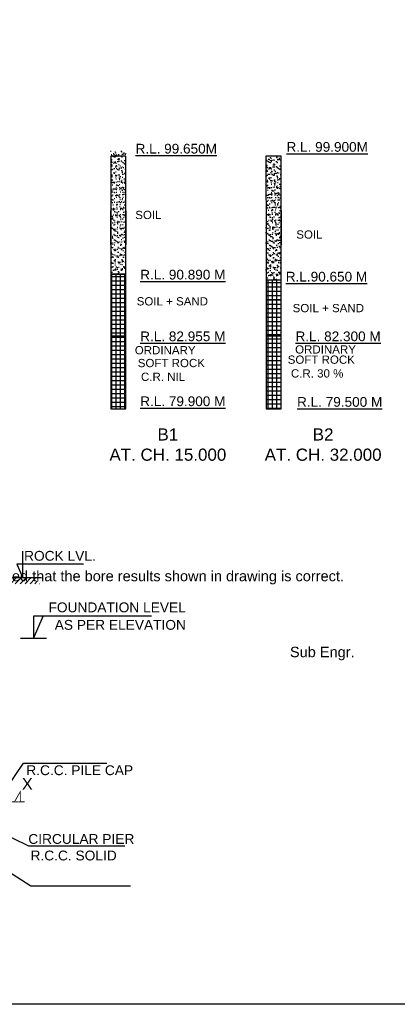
# Model space of a CAD drawing. Header units: inches. Extents: x 4599583 to 15517275, y 2817812 to 28133222513.
# Tile 11 of 95: x 15327819 to 15371364, y 2817812 to 2931356. Entities that reach past the tile are written whole.
import ezdxf

# ---------------------------------------------------------------- set-up
doc = ezdxf.new("R2010")
doc.units = ezdxf.units.IN
doc.header["$MEASUREMENT"] = 0
doc.linetypes.add('CENTER', pattern=[2, 1.25, -0.25, 0.25, -0.25])
doc.linetypes.add('CENTER2', pattern=[1.125, 0.75, -0.125, 0.125, -0.125])
for name, color, linetype, lineweight in [('CEN', 3, 'CENTER', 13), ('SYM', 8, 'Continuous', 5), ('TITLE', 10, 'Continuous', 15)]:
    doc.layers.add(name, color=color, linetype=linetype, lineweight=lineweight)
doc.layers.add('text', color=7, linetype='Continuous')
doc.styles.add('ROMANS', font='arial.ttf')
doc.styles.get("Standard").update_dxf_attribs({"font": 'arial.ttf'})
doc.styles.add('style1', font='arial.ttf')
doc.dimstyles.new('ROMANS', dxfattribs={"dimtxt": 1000, "dimasz": 850, "dimexe": 100, "dimexo": 100, "dimgap": 25, "dimtad": 1, "dimdec": 0, "dimzin": 9, "dimdsep": 46, "dimtxsty": 'ROMANS', "dimcen": 325, "dimclrd": 4, "dimclre": 4, "dimclrt": 6, "dimadec": 0, "dimazin": 0, "dimtfac": 1, "dimtdec": 0, "dimtmove": 0, "dimatfit": 3, "dimfxl": 1, "dimtolj": 1, "dimtzin": 9, "dimarcsym": 0})

msp = doc.modelspace()

# ---------------------------------------------------------------- hatches: boundary and pattern name
at = {"ltscale": 800}
h = msp.add_hatch(dxfattribs=at)
h.set_pattern_fill('AR-SAND', color=0, scale=300, style=0)
h.set_pattern_definition([(37.5, (13146798.3, 2544826.4), (-18.89801, 578.04713), [0, -456, 0, -510, 0, -487.5]), (7.5, (13146798.3, 2544826.4), (530.933, 846.64382), [0, -246, 0, -411, 0, -157.5]), (327.5, (13146429.3, 2544826.4), (934.24256, 1.69772), [0, -150, 0, -540, 0, -705]), (317.5, (13146429.3, 2544826.4), (901.83798, 263.30267), [0, -75, 0, -354, 0, -405])])
h.paths.add_polyline_path([(15340064.569, 2916239.589), (15338314.571, 2916236.964), (15338316.511, 2901993.042), (15340066.509, 2901993.042)])
h = msp.add_hatch(dxfattribs=at)
h.set_pattern_fill('AR-SAND', color=0, scale=300, style=0)
h.set_pattern_definition([(37.5, (13164704.04, 2544198.55), (-18.89801, 578.04713), [0, -456, 0, -510, 0, -487.5]), (7.5, (13164704.04, 2544198.55), (530.933, 846.64382), [0, -246, 0, -411, 0, -157.5]), (327.5, (13164335.04, 2544198.55), (934.24256, 1.69772), [0, -150, 0, -540, 0, -705]), (317.5, (13164335.04, 2544198.55), (901.83798, 263.30267), [0, -75, 0, -354, 0, -405])])
h.paths.add_polyline_path([(15357970.334, 2915611.722), (15356220.336, 2915609.097), (15356222.276, 2901365.175), (15357972.274, 2901365.175)])
h = msp.add_hatch(dxfattribs=at)
h.set_pattern_fill('NET', scale=4000, style=0)
h.set_pattern_definition([(0, (530457.97, 66745.2), (0, 500), []), (90, (530457.97, 66745.2), (-500, 3e-14), [])])
h.paths.add_polyline_path([(15340066.509, 2901994.183), (15338316.511, 2901994.183), (15338316.511, 2886480.221), (15340066.509, 2886480.221)])
h = msp.add_hatch(dxfattribs=at)
h.set_pattern_fill('NET', scale=4000, style=0)
h.set_pattern_definition([(0, (530457.97, 73047.5), (0, 500), []), (90, (530457.97, 73047.5), (-500, 3e-14), [])])
h.paths.add_polyline_path([(15356222.276, 2886480.221), (15357972.274, 2886480.221), (15357972.274, 2901365.175), (15356222.276, 2901365.175)])
at = {"layer": 'SYM'}
h = msp.add_hatch(dxfattribs=at)
h.set_pattern_fill('ANSI31', color=0, scale=3199.968, style=0)
h.set_pattern_definition([(45, (14929032.64, 2554022.87), (-282.83988, 282.83988), [])])
h.paths.add_polyline_path([(15308854.038, 2859995.27), (15308854.038, 2866995.2), (15305887.511, 2866995.2), (15305887.511, 2866318.552), (15308254.044, 2866318.552), (15308254.044, 2859395.276), (15311254.014, 2859395.276), (15311254.014, 2859995.27)])
h.paths.add_polyline_path([(15326253.864, 2859395.276), (15326253.864, 2866318.552), (15330342.721, 2866318.552), (15330342.721, 2865995.21), (15329528.009, 2866995.2), (15325653.87, 2866995.2), (15325653.87, 2859995.27), (15323253.894, 2859995.27), (15323253.894, 2859395.276)])

# ---------------------------------------------------------------- linework, layer by layer
at = {"color": 0, "ltscale": 800}
for p, q in [((15338314.571, 2915609.097), (15338316.511, 2896280.328)), ((15340066.509, 2886480.221), (15340066.509, 2905382.701)), ((15356222.276, 2905380.221), (15356222.276, 2899080.221)), ((15357972.274, 2886480.221), (15357972.274, 2905382.846)), ((15357972.274, 2886480.221), (15357972.274, 2905382.701)), ((15340066.509, 2901995.325), (15338316.511, 2901993.042)), ((15338316.511, 2901994.183), (15340066.509, 2901994.183)), ((15356222.276, 2899080.418), (15357972.274, 2899080.418)), ((15356222.276, 2899080.221), (15357972.274, 2899080.221)), ((15356222.276, 2899080.221), (15356222.276, 2894880.221)), ((15338316.511, 2896980.418), (15338316.511, 2890680.221)), ((15338316.511, 2894880.221), (15340066.509, 2894880.221)), ((15356222.276, 2894880.221), (15356222.276, 2886480.221)), ((15356222.276, 2894880.221), (15357972.274, 2894880.221)), ((15338316.511, 2890680.221), (15338316.511, 2886480.221)), ((15338316.511, 2886480.221), (15340066.509, 2886480.221)), ((15356222.276, 2886480.221), (15357972.274, 2886480.221))]:
    msp.add_line(p, q, dxfattribs=at)
at = {"color": 7, "ltscale": 800}
for p, q in [((15340066.509, 2915609.097), (15338314.571, 2915609.097)), ((15340066.509, 2905382.701), (15340066.509, 2915609.097)), ((15357972.274, 2915609.097), (15356220.336, 2915609.097)), ((15356220.336, 2915609.097), (15356222.276, 2905380.221)), ((15357972.274, 2905382.701), (15357972.274, 2915609.097)), ((15338315.598, 2905382.531), (15338310.462, 2909319.285)), ((15340066.509, 2909319.293), (15340071.645, 2905382.708)), ((15357972.274, 2909319.293), (15357977.409, 2905382.708)), ((15356222.276, 2901365.175), (15357972.274, 2901365.175))]:
    msp.add_line(p, q, dxfattribs=at)
at = {"color": 0}
msp.add_line((15330342.721, 2866995.2), (15325653.87, 2866995.2), dxfattribs=at)
at = {"color": 0, "ltscale": 800}
msp.add_lwpolyline([(15172355.754, 3017655.658), (15517275.072, 3017655.658), (15517275.072, 2817811.654), (15172355.754, 2817811.654)], close=True, dxfattribs=at)
at = {"color": 0, "const_width": 99.999}
msp.add_lwpolyline([(15325725.87, 2841144.84), (15327890.756, 2841144.84), (15327890.756, 2842333.549), (15327195.616, 2841114.841)], dxfattribs=at)
at = {"layer": 'CEN', "color": 0, "linetype": 'CENTER2', "ltscale": 1200}
msp.add_line((15306130.157, 2841144.84), (15328377.752, 2841144.84), dxfattribs=at)
at = {"layer": 'text', "color": 0, "ltscale": 200}
for p, q in [((15329409.509, 2862585.512), (15329409.509, 2859995.27)), ((15329409.509, 2859995.27), (15330530.369, 2862585.512)), ((15343031.912, 2862585.512), (15329409.509, 2862585.512)), ((15330898.826, 2859995.27), (15327920.191, 2859995.27))]:
    msp.add_line(p, q, dxfattribs=at)
at = {"layer": 'text', "color": 0}
msp.add_lwpolyline([(15335179.049, 2868572.393), (15327471.729, 2868572.393), (15328176.601, 2866995.2), (15328176.601, 2870081.899)], dxfattribs=at)

# ---------------------------------------------------------------- texts
at = {"color": 0, "ltscale": 2, "attachment_point": 1}
for s, insert, char_height, width in [('{\\LR.L. 99.650M}', (15341176.839, 2917041.839), 1120, 39955.33285), ('{\\LR.L. 99.900M}', (15358584.208, 2917246.997), 1120, 39955.33285), ('SOIL', (15341145.693, 2909315.936), 950, 13050.93302), ('SOIL', (15359713.162, 2907057.937), 950, 13050.93302), ('{\\LR.L. 90.890 M}', (15341716.325, 2902516.307), 1120, 39955.33285), ('{\\LR.L.90.650 M}', (15358501.414, 2902284.058), 1120, 39955.33285), ('SOIL + SAND ', (15341313.282, 2899354.357), 950, 10302.41954), ('SOIL + SAND ', (15359297.626, 2898573.285), 950, 10302.41954), ('{\\LR.L. 82.955 M}', (15341716.325, 2895402.344), 1120, 39955.33285), ('{\\LR.L. 82.300 M}', (15359622.089, 2895402.344), 1120, 39955.33285), ('ORDINARY ', (15341093.501, 2893717.495), 950, 10302.41954), ('ORDINARY ', (15359582.97, 2893806.505), 950, 10302.41954), ('SOFT ROCK \\P C.R. NIL', (15341436.343, 2892238.114), 950, 18730.12632), ('SOFT ROCK \\P C.R. 30 %', (15358728.231, 2892626.441), 950, 18730.12632), ('{\\LR.L. 79.900 M}', (15341716.325, 2887914.186), 1120, 39955.33285), ('{\\LR.L. 79.500 M}', (15359805.376, 2887839.224), 1120, 39955.33285), ('\\pxqc;B1\\PAT. CH. 15.000', (15338173.826, 2884228.274), 1400, 13463.44805), ('\\pxqc;B2\\PAT. CH. 32.000', (15356079.591, 2884228.274), 1400, 13463.44805)]:
    msp.add_mtext(s, dxfattribs=dict(at, insert=insert, char_height=char_height, width=width))
at = {"char_height": 1200, "attachment_point": 3, "style": 'style1'}
for s, insert in [('\\pxql;Certified that the bore results shown in drawing is correct.', (15365214.251, 2867800.469)), ('\\pxql;Sub Engr.', (15366438.988, 2859043.022))]:
    msp.add_mtext(s, dxfattribs=dict(at, insert=insert))
at = {"layer": 'text', "color": 0, "style": 'ROMANS'}
for s, p in [('ROCK LVL.', (15328322.725, 2868963.132)), ('FOUNDATION LEVEL', (15331141.49, 2863021.393)), ('AS PER ELEVATION', (15331857.519, 2861002.427)), ('R.C.C. PILE CAP', (15328582.039, 2844238.205)), (' CIRCULAR PIER', (15328374.349, 2836313.23)), ('R.C.C. SOLID', (15329067.885, 2834404.26))]:
    msp.add_text(s, height=1133.322, dxfattribs=at).set_placement(p)
at = {"layer": 'TITLE', "color": 0, "linetype": 'Continuous', "style": 'ROMANS'}
msp.add_text('X', height=1333.32, dxfattribs=at).set_placement((15328075.382, 2842564.316))

# ---------------------------------------------------------------- leaders
at = {"color": 0, "ltscale": 800}
for points in [[(15326253.864, 2842648.746), (15328245.732, 2845613.881), (15337879.31, 2845613.881)], [(15320354.265, 2840182.861), (15328822.14, 2836100.982), (15339943.231, 2836100.982)], [(15325292.511, 2833878.438), (15329118.312, 2831488.423), (15340599.589, 2831488.423)]]:
    msp.add_leader(points, dimstyle='ROMANS', override={"dimclrd": 256, "dimclre": 256, "dimtmove": 1}, dxfattribs=at)

doc.saveas('drawing.dxf')
